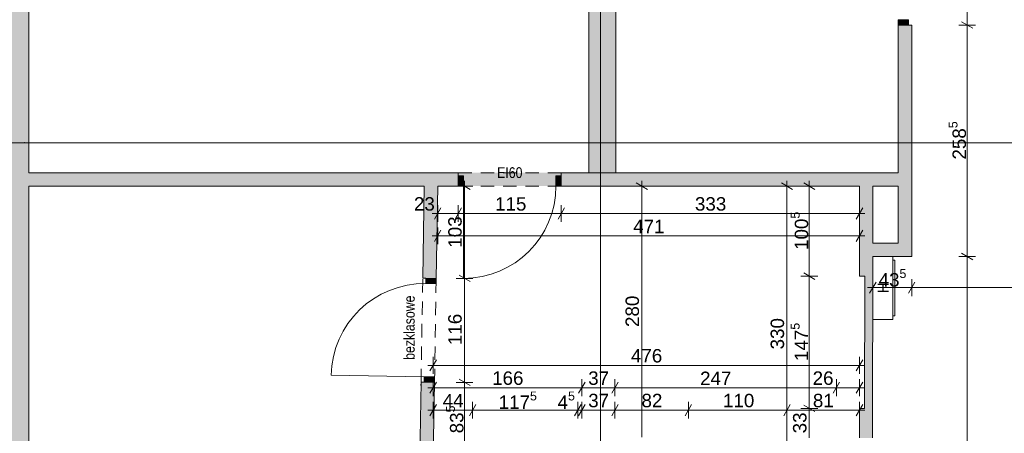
# Paper-space layout 'A-02 INWENTARYZACJA - PIĘTRO -1' of a CAD drawing. Header units: millimetres. Extents: x 0 to 594, y 0 to 350.
# Tile 3 of 10: x 56 to 166, y 79 to 126. Entities that reach past the tile are written whole.
import ezdxf
from ezdxf.xclip import XClip

# ---------------------------------------------------------------- set-up
doc = ezdxf.new("R2010")
doc.units = ezdxf.units.MM
doc.header["$MEASUREMENT"] = 0
doc.header["$XCLIPFRAME"] = 0
doc.linetypes.add('DASHDOTX2', pattern=[1000, 500, -250, 0, -250])
doc.linetypes.add('Przer. długie kreski', pattern=[2.5, 1.5, -1])
for name, color, linetype, lineweight, true_color in [('A_osie_Nr_pióra__16', 7, 'Continuous', 5, 0x0f0f0f), ('A_ppoż_Nr_pióra__8', 7, 'Continuous', 13, 0x4c4c4c), ('A_ściany_Nr_pióra__10', 7, 'Continuous', 13, 0x4b4b4b)]:
    doc.layers.add(name, color=color, linetype=linetype, lineweight=lineweight, true_color=true_color)
for name, color, linetype in [('A_podrys', 7, 'Continuous'), ('A_ppoż', 7, 'Continuous'), ('A_ściany', 7, 'Continuous'), ('Drzwi Archicad', 7, 'Continuous')]:
    doc.layers.add(name, color=color, linetype=linetype)
for name, color, linetype, lineweight in [('A_ppoż_Nr_pióra__2', 8, 'Continuous', 13), ('A_wymiary_Nr_pióra__1', 7, 'Continuous', 20), ('A_wymiary_Nr_pióra__2', 8, 'Continuous', 13), ('A_ściany_Nr_pióra__1', 7, 'Continuous', 20), ('Drzwi Archicad_Nr_pióra__1', 7, 'Continuous', 20)]:
    doc.layers.add(name, color=color, linetype=linetype, lineweight=lineweight)
doc.styles.add('STYL_AUTOMATYCZNY_1', font='arial.ttf')
doc.styles.add('STYL_AUTOMATYCZNY_2', font='ARIALN.TTF')
doc.styles.add('STYL_AUTOMATYCZNY_4', font='arial.ttf')

# ---------------------------------------------------------------- blocks, each defined once
blk = doc.blocks.new('Rysunek_2_2', base_point=(-1588.84, -369.17))
at = {"layer": 'A_ppoż', "linetype": 'Continuous', "lineweight": 0, "true_color": 0x121212}
blk.add_hatch(color=250, dxfattribs=at).paths.add_polyline_path([(104.58, 108.56), (104.58, 107.06), (116.09, 107.06), (116.09, 108.56)])
at = {"layer": 'A_ściany', "linetype": 'Continuous', "lineweight": 0, "true_color": 0x000000}
for points in [[(51.58, 168.85), (51.58, 41.39), (56.63, 41.39), (56.63, 163.45)], [(122.16, 108.56), (122.16, 163.45), (119.16, 163.45), (119.16, 108.56)], [(153.71, 125.04), (153.71, 100.71), (155.21, 99.21), (155.21, 125.04)], [(56.63, 108.56), (56.63, 107.06), (104.58, 107.06), (104.58, 108.56)], [(116.08, 108.56), (116.08, 107.06), (151.78, 107.06), (151.78, 108.56)], [(153.71, 108.56), (151.78, 108.56), (151.78, 107.06), (153.71, 107.06)], [(100.61, 96.79), (102.11, 96.76), (102.28, 107.06), (100.78, 107.06)], [(150.87, 97.01), (150.87, 107.06), (149.37, 107.06), (149.37, 97.01)], [(153.71, 100.71), (150.87, 100.71), (150.87, 99.21), (155.21, 99.21)], [(150.83, 82.26), (150.87, 97.01), (149.97, 97.01), (149.93, 82.26)], [(100.28, 76.83), (101.78, 76.83), (101.92, 85.16), (100.42, 85.18)], [(150.83, 78.96), (150.83, 82.26), (149.38, 82.26), (149.38, 78.96)]]:
    blk.add_hatch(color=18, dxfattribs=at).paths.add_polyline_path(points)
at = {"layer": 'Drzwi Archicad', "linetype": 'Continuous', "lineweight": 0, "true_color": 0xfdfdfd}
for points in [[(154.86, 125.04), (154.86, 125.64), (153.71, 125.64), (153.71, 125.04)], [(104.58, 107.06), (105.18, 107.06), (105.18, 108.21), (104.58, 108.21)], [(116.08, 108.21), (115.48, 108.21), (115.48, 107.06), (116.08, 107.06)], [(102.11, 96.76), (100.96, 96.78), (100.95, 96.18), (102.1, 96.16)], [(100.77, 85.18), (101.92, 85.16), (101.93, 85.76), (100.78, 85.78)]]:
    blk.add_hatch(color=7, dxfattribs=at).paths.add_polyline_path(points)
at = {"layer": 'A_osie_Nr_pióra__16', "color": 250, "linetype": 'DASHDOTX2', "lineweight": 5, "true_color": 0x0f0f0f}
for p, q in [((120.46, 141.72), (120.46, 9.9)), ((56.15, 111.9), (35.9, 111.9)), ((280.35, 111.9), (56.15, 111.9)), ((56.15, 111.9), (56.15, 111.9))]:
    blk.add_line(p, q, dxfattribs=at)
blk.add_point((56.15, 111.9), dxfattribs=at)
at = {"layer": 'A_ppoż_Nr_pióra__2', "color": 8, "linetype": 'Continuous', "lineweight": 13}
for p, q in [((153.12, 99.21), (150.88, 99.21)), ((150.88, 99.21), (150.88, 92.17)), ((153.12, 92.17), (153.12, 99.21)), ((153.32, 98.81), (153.12, 98.81)), ((153.12, 98.81), (153.12, 92.57)), ((153.32, 92.57), (153.32, 98.81)), ((153.12, 92.57), (153.32, 92.57)), ((150.88, 92.17), (153.12, 92.17))]:
    blk.add_line(p, q, dxfattribs=at)
at = {"layer": 'A_wymiary_Nr_pióra__1', "color": 7, "linetype": 'Continuous', "lineweight": 20}
for p, q in [((160.78, 125.4), (162.03, 124.68)), ((105.91, 106.7), (104.66, 107.42)), ((125.71, 106.7), (124.46, 107.42)), ((141.91, 106.7), (140.66, 107.42)), ((144.41, 106.7), (143.16, 107.42)), ((102.64, 104.63), (101.92, 103.38)), ((104.94, 104.63), (104.22, 103.38)), ((116.44, 104.63), (115.72, 103.38)), ((149.01, 103.38), (149.74, 104.63)), ((102.64, 102.13), (101.92, 100.88)), ((149.01, 100.88), (149.74, 102.13)), ((160.78, 99.57), (162.03, 98.85)), ((104.66, 97.12), (105.91, 96.4)), ((143.16, 97.37), (144.41, 96.65)), ((151.24, 96.36), (150.51, 95.11)), ((155.57, 96.36), (154.84, 95.11)), ((102.14, 87.69), (101.42, 86.44)), ((149.01, 86.44), (149.74, 87.69)), ((102.14, 85.19), (101.42, 83.94)), ((104.66, 85.52), (105.91, 84.8)), ((118.74, 85.19), (118.02, 83.94)), ((122.44, 85.19), (121.72, 83.94)), ((147.16, 85.19), (146.44, 83.94)), ((149.01, 83.94), (149.74, 85.19)), ((102.14, 82.69), (101.42, 81.44)), ((106.54, 82.69), (105.82, 81.44)), ((118.29, 82.69), (117.57, 81.44)), ((118.74, 82.69), (118.02, 81.44)), ((122.44, 82.69), (121.72, 81.44)), ((130.64, 82.69), (129.92, 81.44)), ((141.64, 82.69), (140.92, 81.44)), ((143.16, 82.62), (144.41, 81.9)), ((149.01, 81.44), (149.74, 82.69))]:
    blk.add_line(p, q, dxfattribs=at)
at = {"layer": 'A_wymiary_Nr_pióra__2', "color": 8, "linetype": 'Continuous', "lineweight": 13}
for p, q in [((161.41, 125.04), (161.41, 131.58)), ((162.34, 125.04), (160.47, 125.04)), ((161.41, 99.21), (161.41, 125.04)), ((106.22, 107.06), (104.34, 107.06)), ((105.28, 107.06), (105.28, 107.67)), ((105.28, 96.76), (105.28, 107.06)), ((126.02, 107.06), (124.14, 107.06)), ((125.08, 107.06), (125.08, 107.67)), ((125.08, 79.06), (125.08, 107.06)), ((142.22, 107.06), (140.34, 107.06)), ((141.28, 107.06), (141.28, 107.67)), ((141.28, 74.06), (141.28, 107.06)), ((144.72, 107.06), (142.84, 107.06)), ((143.78, 107.06), (143.78, 107.67)), ((143.78, 97.01), (143.78, 107.06)), ((102.28, 103.07), (102.28, 104.95)), ((104.58, 103.07), (104.58, 104.95)), ((116.08, 103.07), (116.08, 104.95)), ((149.37, 103.07), (149.37, 104.95)), ((101.67, 104.01), (102.28, 104.01)), ((102.28, 104.01), (104.58, 104.01)), ((104.58, 104.01), (116.08, 104.01)), ((116.08, 104.01), (149.37, 104.01)), ((149.37, 104.01), (149.99, 104.01)), ((102.28, 100.57), (102.28, 102.45)), ((149.37, 100.57), (149.37, 102.45)), ((101.67, 101.51), (102.28, 101.51)), ((102.28, 101.51), (149.37, 101.51)), ((149.37, 101.51), (149.99, 101.51)), ((162.34, 99.21), (160.47, 99.21)), ((161.41, 36.07), (161.41, 99.21)), ((106.22, 96.76), (104.34, 96.76)), ((105.28, 85.16), (105.28, 96.76)), ((144.72, 97.01), (142.84, 97.01)), ((143.78, 82.26), (143.78, 97.01)), ((150.26, 95.73), (150.87, 95.73)), ((150.87, 94.79), (150.87, 96.67)), ((150.87, 95.73), (155.21, 95.73)), ((155.21, 94.79), (155.21, 96.67)), ((155.21, 95.73), (185.27, 95.73)), ((101.78, 86.12), (101.78, 88)), ((149.37, 86.12), (149.37, 88)), ((101.17, 87.06), (101.78, 87.06)), ((101.78, 87.06), (149.37, 87.06)), ((149.37, 87.06), (149.99, 87.06)), ((101.78, 83.62), (101.78, 85.5)), ((106.22, 85.16), (104.34, 85.16)), ((105.28, 76.83), (105.28, 85.16)), ((118.38, 83.62), (118.38, 85.5)), ((122.08, 83.62), (122.08, 85.5)), ((146.8, 83.62), (146.8, 85.5)), ((149.37, 83.62), (149.37, 85.5)), ((101.17, 84.56), (101.78, 84.56)), ((101.78, 84.56), (118.38, 84.56)), ((118.38, 84.56), (122.08, 84.56)), ((122.08, 84.56), (146.8, 84.56)), ((146.8, 84.56), (149.37, 84.56)), ((149.37, 84.56), (149.99, 84.56)), ((101.78, 81.12), (101.78, 83)), ((106.18, 81.12), (106.18, 83)), ((117.93, 81.12), (117.93, 83)), ((118.38, 81.12), (118.38, 83)), ((122.08, 81.12), (122.08, 83)), ((130.28, 81.12), (130.28, 83)), ((141.28, 81.12), (141.28, 83)), ((149.37, 81.12), (149.37, 83)), ((101.17, 82.06), (101.78, 82.06)), ((101.78, 82.06), (106.18, 82.06)), ((106.18, 82.06), (117.93, 82.06)), ((117.93, 82.06), (118.38, 82.06)), ((118.38, 82.06), (122.08, 82.06)), ((122.08, 82.06), (130.28, 82.06)), ((130.28, 82.06), (141.28, 82.06)), ((141.28, 82.06), (149.37, 82.06)), ((144.72, 82.26), (142.84, 82.26)), ((143.78, 78.96), (143.78, 82.26)), ((149.37, 82.06), (149.99, 82.06))]:
    blk.add_line(p, q, dxfattribs=at)
at = {"layer": 'A_ściany_Nr_pióra__1', "color": 7, "linetype": 'Continuous', "lineweight": 20}
for p, q in [((153.71, 125.04), (153.71, 124.57)), ((153.71, 125.04), (154.86, 125.04)), ((154.86, 125.04), (155.21, 125.04)), ((155.21, 125.04), (155.21, 124.67)), ((104.58, 108.56), (104.21, 108.56)), ((104.58, 108.21), (104.58, 108.56)), ((104.58, 107.06), (104.58, 108.21)), ((116.08, 108.56), (116.45, 108.56)), ((116.08, 108.21), (116.08, 108.56)), ((116.08, 107.06), (116.08, 108.21)), ((104.58, 107.06), (104.11, 107.06)), ((116.08, 107.06), (116.55, 107.06)), ((100.61, 96.79), (100.62, 97.16)), ((100.96, 96.78), (100.61, 96.79)), ((102.11, 96.76), (100.96, 96.78)), ((102.11, 96.76), (102.12, 97.23)), ((100.42, 85.18), (100.41, 84.81)), ((100.77, 85.18), (100.42, 85.18)), ((101.92, 85.16), (100.77, 85.18)), ((101.92, 85.16), (101.91, 84.69))]:
    blk.add_line(p, q, dxfattribs=at)
at = {"layer": 'A_ściany_Nr_pióra__1', "color": 7, "linetype": 'Continuous', "lineweight": 20, "flags": 128}
for points in [[(56.63, 108.56), (56.63, 163.45)], [(119.16, 163.45), (119.16, 108.56)], [(122.16, 108.56), (122.16, 163.45)], [(153.71, 125.04), (153.71, 108.56)], [(155.21, 99.21), (155.21, 125.04)], [(104.58, 108.56), (56.63, 108.56)], [(151.78, 108.56), (116.08, 108.56)], [(119.16, 108.56), (122.16, 108.56)], [(153.71, 108.56), (151.78, 108.56)], [(56.63, 76.83), (56.63, 107.06)], [(56.63, 107.06), (100.78, 107.06)], [(100.78, 107.06), (100.61, 96.79)], [(102.11, 96.76), (102.28, 107.06)], [(102.28, 107.06), (104.58, 107.06)], [(116.08, 107.06), (149.37, 107.06)], [(149.37, 107.06), (149.37, 97.01)], [(150.87, 100.71), (150.87, 107.06)], [(150.87, 107.06), (151.78, 107.06)], [(151.78, 107.06), (153.71, 107.06)], [(153.71, 107.06), (153.71, 100.71)], [(153.71, 100.71), (150.87, 100.71)], [(150.87, 97.01), (150.87, 99.21)], [(150.87, 99.21), (155.21, 99.21)], [(149.37, 97.01), (149.97, 97.01)], [(149.97, 97.01), (149.93, 82.26)], [(150.83, 82.26), (150.87, 97.01)], [(100.42, 85.18), (100.28, 76.83)], [(101.78, 76.83), (101.92, 85.16)], [(149.93, 82.26), (149.38, 82.26)], [(149.38, 82.26), (149.38, 78.96)], [(150.83, 78.96), (150.83, 82.26)]]:
    blk.add_lwpolyline(points, dxfattribs=at)
at = {"layer": 'A_ściany_Nr_pióra__10', "color": 251, "linetype": 'Przer. długie kreski', "lineweight": 13, "true_color": 0x4b4b4b}
for p, q in [((116.08, 108.56), (104.58, 108.56)), ((116.08, 107.06), (104.58, 107.06)), ((100.42, 85.18), (100.61, 96.79)), ((101.92, 85.16), (102.11, 96.76))]:
    blk.add_line(p, q, dxfattribs=at)
at = {"layer": 'Drzwi Archicad_Nr_pióra__1', "color": 7, "linetype": 'Continuous', "lineweight": 20}
for p, q in [((154.86, 125.64), (153.71, 125.64)), ((153.71, 125.64), (153.71, 125.04)), ((154.86, 125.04), (154.86, 125.64)), ((153.71, 125.04), (154.86, 125.04)), ((153.71, 125.04), (154.86, 125.04)), ((153.71, 125.04), (154.86, 125.04)), ((153.71, 125.04), (153.71, 124.57)), ((153.71, 125.04), (153.71, 124.57)), ((154.86, 125.04), (155.21, 125.04)), ((154.86, 125.04), (155.21, 125.04)), ((155.21, 125.04), (155.21, 124.67)), ((155.21, 125.04), (155.21, 124.67)), ((104.58, 108.56), (104.21, 108.56)), ((104.58, 108.56), (104.21, 108.56)), ((104.58, 108.21), (104.58, 108.56)), ((104.58, 108.21), (104.58, 108.56)), ((105.18, 108.21), (104.58, 108.21)), ((104.58, 108.21), (104.58, 107.06)), ((104.58, 107.06), (104.58, 108.21)), ((104.58, 107.06), (104.58, 108.21)), ((105.18, 107.06), (105.18, 108.21)), ((116.08, 108.21), (115.48, 108.21)), ((115.48, 108.21), (115.48, 107.06)), ((116.08, 108.21), (116.08, 108.56)), ((116.08, 108.21), (116.08, 108.56)), ((116.08, 108.56), (116.45, 108.56)), ((116.08, 108.56), (116.45, 108.56)), ((116.08, 107.06), (116.08, 108.21)), ((116.08, 107.06), (116.08, 108.21)), ((116.08, 107.06), (116.08, 108.21)), ((104.58, 107.06), (104.11, 107.06)), ((104.58, 107.06), (104.11, 107.06)), ((104.58, 107.06), (105.18, 107.06)), ((105.18, 107.06), (105.18, 96.76)), ((115.48, 107.06), (116.08, 107.06)), ((116.08, 107.06), (116.55, 107.06)), ((116.08, 107.06), (116.55, 107.06)), ((100.61, 96.79), (100.62, 97.16)), ((100.61, 96.79), (100.62, 97.16)), ((100.96, 96.78), (100.61, 96.79)), ((100.96, 96.78), (100.61, 96.79)), ((100.95, 96.18), (100.96, 96.78)), ((100.96, 96.78), (102.11, 96.76)), ((102.11, 96.76), (100.96, 96.78)), ((102.11, 96.76), (100.96, 96.78)), ((102.11, 96.76), (102.1, 96.16)), ((102.11, 96.76), (102.12, 97.23)), ((102.11, 96.76), (102.12, 97.23)), ((102.1, 96.16), (100.95, 96.18)), ((100.78, 85.78), (90.38, 85.95)), ((100.77, 85.18), (100.78, 85.78)), ((100.78, 85.78), (101.93, 85.76)), ((100.42, 85.18), (100.41, 84.81)), ((100.42, 85.18), (100.41, 84.81)), ((100.77, 85.18), (100.42, 85.18)), ((100.77, 85.18), (100.42, 85.18)), ((101.92, 85.16), (100.77, 85.18)), ((101.92, 85.16), (100.77, 85.18)), ((101.92, 85.16), (100.77, 85.18)), ((101.92, 85.16), (101.91, 84.69)), ((101.92, 85.16), (101.91, 84.69)), ((101.93, 85.76), (101.92, 85.16))]:
    blk.add_line(p, q, dxfattribs=at)
for centre, radius, start, end in [((105.18, 107.06), 10.3, 270, 0), ((100.78, 85.78), 10.4, 89.0515, 179.0515)]:
    blk.add_arc(centre, radius, start, end, dxfattribs=at)
at = {"layer": 'A_ppoż_Nr_pióra__2', "color": 8, "linetype": 'Continuous', "lineweight": 13, "insert": (152.03, 95.1), "char_height": 1.2, "attachment_point": 4, "rotation": 90, "style": 'STYL_AUTOMATYCZNY_1'}
blk.add_mtext('\\A1;{\\pql;\\fArial|b0|i0|c238|p0;\\W1.000000;H}', dxfattribs=at)
at = {"layer": 'A_ppoż_Nr_pióra__8', "color": 251, "linetype": 'Continuous', "lineweight": 13, "true_color": 0x4c4c4c, "insert": (110.33, 108.56), "char_height": 1.2, "attachment_point": 5, "style": 'STYL_AUTOMATYCZNY_2'}
blk.add_mtext('\\A1;{\\pqc;\\fArial Narrow|b0|i0|c238|p0;\\W1.000000;EI60}', dxfattribs=at)
at = {"layer": 'A_ppoż_Nr_pióra__8', "color": 251, "linetype": 'Continuous', "lineweight": 13, "true_color": 0x4c4c4c, "insert": (99.12, 91.26), "char_height": 1.2, "attachment_point": 5, "rotation": 90, "style": 'STYL_AUTOMATYCZNY_2'}
blk.add_mtext('\\A1;{\\pqc;\\fArial Narrow|b0|i0|c238|p0;\\W1.000000;bezklasowe}', dxfattribs=at)
at = {"layer": 'A_wymiary_Nr_pióra__1', "color": 7, "linetype": 'Continuous', "lineweight": 20, "char_height": 1.5, "attachment_point": 7, "rotation": 90, "style": 'STYL_AUTOMATYCZNY_1'}
for s, insert in [('\\A1;{\\pql;\\fArial|b0|i0|c238|p0;\\W1.000000;258\\fArial|b0|i0|c238|p0;\\W1.000000;\\A1{\\H.66x;\\S5^  ;}}', (161.71, 110.03)), ('\\A1;{\\pql;\\fArial|b0|i0|c238|p0;\\W1.000000;100\\fArial|b0|i0|c238|p0;\\W1.000000;\\A1{\\H.66x;\\S5^  ;}}', (144.09, 99.94)), ('\\A1;{\\pql;\\fArial|b0|i0|c238|p0;\\W1.000000;147\\fArial|b0|i0|c238|p0;\\W1.000000;\\A1{\\H.66x;\\S5^  ;}}', (144.08, 87.54)), ('\\A1;{\\pql;\\fArial|b0|i0|c238|p0;\\W1.000000;83\\fArial|b0|i0|c238|p0;\\W1.000000;\\A1{\\H.66x;\\S5^  ;}}', (105.59, 79.47))]:
    blk.add_mtext(s, dxfattribs=dict(at, insert=insert))
at = {"layer": 'A_wymiary_Nr_pióra__1', "color": 7, "linetype": 'Continuous', "lineweight": 20, "char_height": 1.5, "attachment_point": 7, "style": 'STYL_AUTOMATYCZNY_4'}
for s, insert, width in [('\\A1;{\\pql;\\fArial|b0|i0|c238|p0;\\W1.000000;23}', (99.63, 104.31), 2.2882), ('\\A1;{\\pql;\\fArial|b0|i0|c238|p0;\\W1.000000;115}', (108.69, 104.31), 3.2796), ('\\A1;{\\pql;\\fArial|b0|i0|c238|p0;\\W1.000000;333}', (131.01, 104.31), 3.4323), ('\\A1;{\\pql;\\fArial|b0|i0|c238|p0;\\W1.000000;471}', (124.11, 101.81), 3.4323), ('\\A1;{\\pql;\\fArial|b0|i0|c238|p0;\\W1.000000;476}', (123.86, 87.36), 3.4323), ('\\A1;{\\pql;\\fArial|b0|i0|c238|p0;\\W1.000000;166}', (108.36, 84.86), 3.4323), ('\\A1;{\\pql;\\fArial|b0|i0|c238|p0;\\W1.000000;37}', (119.09, 84.86), 2.2882), ('\\A1;{\\pql;\\fArial|b0|i0|c238|p0;\\W1.000000;247}', (131.58, 84.86), 3.4323), ('\\A1;{\\pql;\\fArial|b0|i0|c238|p0;\\W1.000000;26}', (144.15, 84.86), 2.2882), ('\\A1;{\\pql;\\fArial|b0|i0|c238|p0;\\W1.000000;44}', (102.84, 82.36), 2.2882), ('\\A1;{\\pql;\\fArial|b0|i0|c238|p0;\\W1.000000;37}', (119.09, 82.36), 2.2882), ('\\A1;{\\pql;\\fArial|b0|i0|c238|p0;\\W1.000000;82}', (125.04, 82.36), 2.2882), ('\\A1;{\\pql;\\fArial|b0|i0|c238|p0;\\W1.000000;110}', (134.14, 82.36), 3.2796), ('\\A1;{\\pql;\\fArial|b0|i0|c238|p0;\\W1.000000;81}', (144.18, 82.36), 2.2882)]:
    blk.add_mtext(s, dxfattribs=dict(at, insert=insert, width=width))
at = {"layer": 'A_wymiary_Nr_pióra__1', "color": 7, "linetype": 'Continuous', "lineweight": 20, "char_height": 1.5, "attachment_point": 7, "rotation": 90, "style": 'STYL_AUTOMATYCZNY_4'}
for s, insert, width in [('\\A1;{\\pql;\\fArial|b0|i0|c238|p0;\\W1.000000;103}', (104.98, 100.19), 3.4323), ('\\A1;{\\pql;\\fArial|b0|i0|c238|p0;\\W1.000000;280}', (124.78, 91.34), 3.4323), ('\\A1;{\\pql;\\fArial|b0|i0|c238|p0;\\W1.000000;116}', (104.98, 89.32), 3.2796), ('\\A1;{\\pql;\\fArial|b0|i0|c238|p0;\\W1.000000;330}', (140.98, 88.84), 3.4323), ('\\A1;{\\pql;\\fArial|b0|i0|c238|p0;\\W1.000000;33}', (143.48, 79.47), 2.2882)]:
    blk.add_mtext(s, dxfattribs=dict(at, insert=insert, width=width))
at = {"layer": 'A_wymiary_Nr_pióra__1', "color": 7, "linetype": 'Continuous', "lineweight": 20, "char_height": 1.5, "attachment_point": 7, "style": 'STYL_AUTOMATYCZNY_1'}
for s, insert in [('\\A1;{\\pql;\\fArial|b0|i0|c238|p0;\\W1.000000;43\\fArial|b0|i0|c238|p0;\\W1.000000;\\A1{\\H.66x;\\S5^  ;}}', (151.52, 95.42)), ('\\A1;{\\pql;\\fArial|b0|i0|c238|p0;\\W1.000000;117\\fArial|b0|i0|c238|p0;\\W1.000000;\\A1{\\H.66x;\\S5^  ;}}', (109.09, 81.76)), ('\\A1;{\\pql;\\fArial|b0|i0|c238|p0;\\W1.000000;4\\fArial|b0|i0|c238|p0;\\W1.000000;\\A1{\\H.66x;\\S5^  ;}}', (115.67, 81.76))]:
    blk.add_mtext(s, dxfattribs=dict(at, insert=insert))

psp = doc.layouts.new('A-02 INWENTARYZACJA - PIĘTRO -1')

# ---------------------------------------------------------------- block references
at = {"layer": 'A_podrys', "color": 37, "linetype": 'Continuous', "lineweight": 5, "true_color": 0x656532}
ref = psp.add_blockref('Rysunek_2_2', (-1588.84, -369.17), dxfattribs=at)
XClip(ref).set_block_clipping_path([(29.8998034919, 9.9003262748), (280.3497747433, 218.7103262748)])

doc.saveas('drawing.dxf')
